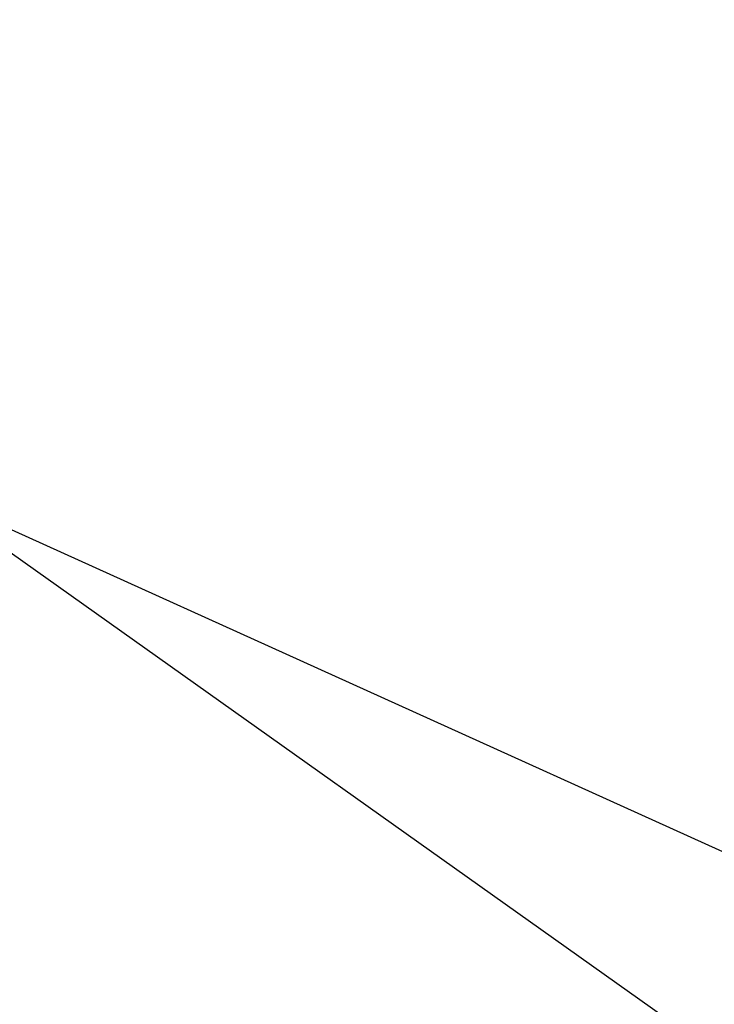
# Model space of a CAD drawing. Extents: x 448814 to 449970, y 436659 to 437685.
# Tile 80 of 132: x 449452 to 449462, y 437030 to 437045. Entities that reach past the tile are written whole.
import ezdxf

# ---------------------------------------------------------------- set-up
doc = ezdxf.new("R2010")
doc.units = 0
doc.header["$LTSCALE"] = 2
doc.header["$MEASUREMENT"] = 0
doc.linetypes.add('AUSGEZOGEN', pattern=[0])
for name, color, linetype in [('213_GRENZL', 8, 'AUSGEZOGEN'), ('FBRTOP', 250, 'AUSGEZOGEN'), ('STRASSE', 250, 'AUSGEZOGEN'), ('STROMLTG', 4, 'AUSGEZOGEN')]:
    doc.layers.add(name, color=color, linetype=linetype)

msp = doc.modelspace()

# ---------------------------------------------------------------- linework, layer by layer
at = {"layer": '213_GRENZL'}
msp.add_line((449482.56, 437023.053), (449380.941, 437069.105), dxfattribs=at)
at = {"layer": 'FBRTOP'}
msp.add_lwpolyline([(448968.071, 437551.847, -0.000001), (448991.973, 437533.398, 0.000001), (449021.658, 437510.484, 0), (449059.524, 437481.257, 0), (449100.819, 437449.382, 0.000002), (449140.4, 437418.831, -0.000003), (449179.981, 437388.28, -0.000004), (449219.562, 437357.729, 0.000004), (449259.142, 437327.177), (449338.303, 437266.075), (449437.255, 437189.697), (449516.416, 437128.595), (449635.158, 437036.942), (449660.728, 437017.161, -0.000002)], format="xyb", dxfattribs=at)
at = {"layer": 'FBRTOP', "const_width": 0.5}
msp.add_lwpolyline([(448966.251, 437549.488, -0.000001), (448990.152, 437531.039), (449019.838, 437508.125), (449057.703, 437478.898), (449098.999, 437447.023, 0.000002), (449138.58, 437416.472, -0.000003), (449178.161, 437385.922, -0.000004), (449217.741, 437355.37, 0.000004), (449257.322, 437324.818), (449336.483, 437263.716), (449435.435, 437187.338), (449514.596, 437126.236), (449633.336, 437034.585), (449658.907, 437014.802)], format="xyb", dxfattribs=at)
at = {"layer": 'STRASSE'}
for points in [[(449362.464, 437286.843, 0.003129), (449378.391, 437273.797, 0.000219), (449408.942, 437249.112, 0.000389), (449426.156, 437235.237, 0.000199), (449436.466, 437226.947, 0.000081), (449461.924, 437206.501, 0.002212), (449498.739, 437177.21, 0.005742), (449512.989, 437166.238, 0.0056), (449526.066, 437156.634, 0.002613), (449554.645, 437136.358, 0.00064), (449582.618, 437116.785, -0.001217), (449597.344, 437106.456, -0.000457), (449617.297, 437092.36, 0.000962), (449626.757, 437085.691, 0.000105), (449631.402, 437082.431, 0.000015), (449663.882, 437059.65, 0.000123), (449670.216, 437055.21, -0.000021), (449708.016, 437028.724, -0.00448), (449717.591, 437021.886, -0.023584), (449743.511, 437001.701)], [(449354.279, 437284.373, 0.000359), (449357.912, 437281.355, 0.003129), (449373.907, 437268.253, 0.000219), (449404.463, 437243.564, 0.000389), (449421.686, 437229.682, 0.000199), (449432, 437221.389, 0.000081), (449457.46, 437200.941, 0.002212), (449494.324, 437171.611, 0.005742), (449508.704, 437160.539, 0.0056), (449521.91, 437150.84, 0.002613), (449550.55, 437130.521, 0.00064), (449578.537, 437110.938, -0.001217), (449593.235, 437100.628, -0.000457), (449613.178, 437086.54, 0.000962), (449622.66, 437079.855, 0.000105), (449627.308, 437076.594, 0.000015), (449659.788, 437053.812, 0.000123), (449666.124, 437049.37, -0.000021), (449703.924, 437022.885, -0.00448), (449713.395, 437016.121, -0.002235), (449739.716, 436996.784)]]:
    msp.add_lwpolyline(points, format="xyb", dxfattribs=at)
at = {"layer": 'STROMLTG', "flags": 128}
msp.add_lwpolyline([(449808.657, 436783.328), (449699.476, 436860.623), (449444.3, 437041.877), (449195.395, 437219.161), (448919.454, 437415.951), (448883.121, 437441.787)], dxfattribs=at)

doc.saveas('drawing.dxf')
